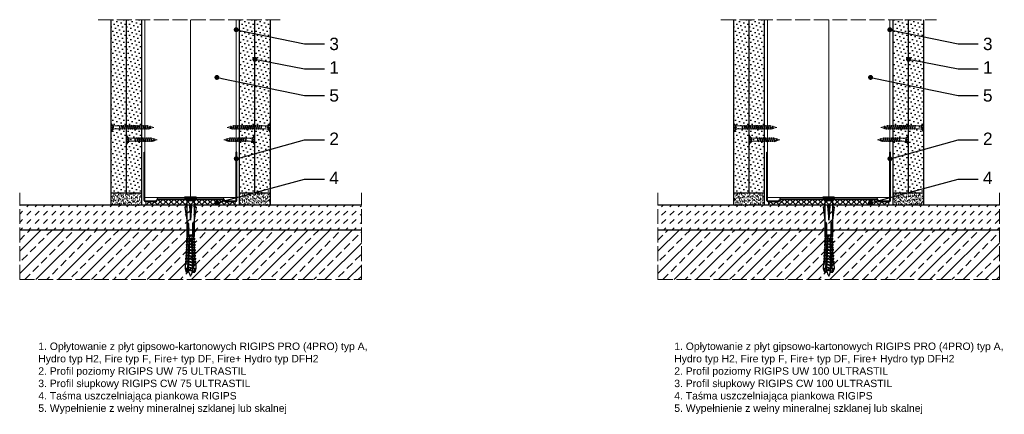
# Model space of a CAD drawing. Header units: millimetres. Extents: x 1104 to 2420, y 756 to 1584.
# Tile 2 of 3: x 1623 to 2419, y 756 to 1075. Entities that reach past the tile are written whole.
import ezdxf
from ezdxf import colors
from ezdxf.entities.mleader import LeaderData, LeaderLine
from ezdxf.math import Vec2, Vec3

# ---------------------------------------------------------------- set-up
doc = ezdxf.new("R2010")
doc.units = ezdxf.units.MM
doc.linetypes.add('ACAD_ISO02W100', pattern=[15, 12, -3])
for name, color, linetype, lineweight in [('_ISOVER WELNA', 7, 'BATTING', 9), ('_RIGIPS AKCESORIA', 7, 'Continuous', 18), ('_RIGIPS G-K', 7, 'Continuous', 25), ('_RIGIPS PROFIL', 7, 'Continuous', 18), ('KRESKOWANIE', 7, 'Continuous', 9), ('OPISY', 7, 'Continuous', 9), ('PRZERYWANA', 7, 'ACAD_ISO02W100', 9)]:
    doc.layers.add(name, color=color, linetype=linetype, lineweight=lineweight)
doc.styles.get("Standard").update_dxf_attribs({"font": 'arial.ttf'})
doc.linetypes.add('BATTING', pattern='A,0.00254,-2.54,[134,ltypeshp.shx,S=2.54,R=0,X=-2.54,Y=0],-5.08,[134,ltypeshp.shx,S=2.54,R=180,X=2.54,Y=0],-2.54', length=10.16254)

# ---------------------------------------------------------------- blocks, each defined once
blk = doc.blocks.new('UW 75 ULTRASTIL')
h = blk.add_hatch()
h.set_pattern_fill('ANSI31', color=256, scale=0.5, style=0)
h.paths.add_polyline_path([(-11.93, 0.56), (-11.6, 1.24, -0.286951), (-10.7, 1.8), (10.18, 1.8), (41.3, 1.8, -0.286951), (42.2, 1.24), (42.53, 0.56, 0.286951), (43.43, 0), (52, 0, 0.414214), (52.8, 0.8), (52.8, 40), (52.25, 40), (52.25, 0.8, -0.414214), (52, 0.55), (43.77, 0.55, -0.286951), (42.87, 1.11), (42.54, 1.79, 0.286951), (41.64, 2.35), (-11.04, 2.35, 0.286951), (-11.94, 1.79), (-12.27, 1.11, -0.286951), (-13.17, 0.55), (-21.4, 0.55, -0.414214), (-21.65, 0.8), (-21.65, 40), (-22.2, 40), (-22.2, 0.8, 0.414214), (-21.4, 0), (-12.83, 0, 0.286951)])
for p, q in [((-22.2, 0.8), (-22.2, 40)), ((-22.2, 40), (-21.65, 40)), ((-21.65, 0.8), (-21.65, 40)), ((52.25, 0.8), (52.25, 40)), ((52.8, 40), (52.25, 40)), ((52.8, 0.8), (52.8, 40)), ((-21.4, 0.55), (-13.17, 0.55)), ((-21.4, 0), (-12.83, 0)), ((-12.27, 1.11), (-11.94, 1.79)), ((-11.93, 0.56), (-11.6, 1.24)), ((-11.04, 2.35), (41.64, 2.35)), ((-10.7, 1.8), (41.3, 1.8)), ((42.53, 0.56), (42.2, 1.24)), ((42.87, 1.11), (42.54, 1.79)), ((43.43, 0), (52, 0)), ((43.77, 0.55), (52, 0.55))]:
    blk.add_line(p, q)
for centre, radius, start, end in [((-21.4, 0.8), 0.8, 180, 270), ((-21.4, 0.8), 0.25, 180, 270), ((-13.17, 1.55), 1, 270, 334.04349), ((-12.83, 1), 1, 270, 334.04349), ((-11.04, 1.35), 1, 90, 154.04349), ((-10.7, 0.8), 1, 90, 154.04349), ((41.3, 0.8), 1, 25.95651, 90), ((41.64, 1.35), 1, 25.95651, 90), ((43.43, 1), 1, 205.95651, 270), ((43.77, 1.55), 1, 205.95651, 270), ((52, 0.8), 0.8, 270, 0), ((52, 0.8), 0.25, 270, 0)]:
    blk.add_arc(centre, radius, start, end)
blk = doc.blocks.new('UW 100 ULTRASTIL')
h = blk.add_hatch()
h.set_pattern_fill('ANSI31', color=256, scale=0.5, style=0)
h.paths.add_polyline_path([(166.82, 2.35), (89.14, 2.35, 0.286951), (88.24, 1.79), (87.91, 1.11, -0.286951), (87.01, 0.55), (78.78, 0.55, -0.414214), (78.53, 0.8), (78.53, 40), (77.98, 40), (77.98, 0.8, 0.414214), (78.78, 0), (87.35, 0, 0.286951), (88.25, 0.56), (88.58, 1.24, -0.286951), (89.48, 1.8), (166.48, 1.8, -0.286951), (167.38, 1.24), (167.71, 0.56, 0.286951), (168.61, 0), (177.18, 0, 0.414214), (177.98, 0.8), (177.98, 40), (177.43, 40), (177.43, 0.8, -0.414214), (177.18, 0.55), (168.95, 0.55, -0.286951), (168.05, 1.11), (167.72, 1.79, 0.286951)])
for p, q in [((77.98, 0.8), (77.98, 40)), ((77.98, 40), (78.53, 40)), ((78.53, 0.8), (78.53, 40)), ((177.43, 0.8), (177.43, 40)), ((177.98, 40), (177.43, 40)), ((177.98, 0.8), (177.98, 40)), ((78.78, 0.55), (87.01, 0.55)), ((78.78, 0), (87.35, 0)), ((87.91, 1.11), (88.24, 1.79)), ((88.25, 0.56), (88.58, 1.24)), ((89.14, 2.35), (166.82, 2.35)), ((89.48, 1.8), (166.48, 1.8)), ((167.71, 0.56), (167.38, 1.24)), ((168.05, 1.11), (167.72, 1.79)), ((168.61, 0), (177.18, 0)), ((168.95, 0.55), (177.18, 0.55))]:
    blk.add_line(p, q)
for centre, radius, start, end in [((78.78, 0.8), 0.8, 180, 270), ((78.78, 0.8), 0.25, 180, 270), ((87.01, 1.55), 1, 270, 334.04349), ((87.35, 1), 1, 270, 334.04349), ((89.14, 1.35), 1, 90, 154.04349), ((89.48, 0.8), 1, 90, 154.04349), ((166.48, 0.8), 1, 25.95651, 90), ((166.82, 1.35), 1, 25.95651, 90), ((168.61, 1), 1, 205.95651, 270), ((168.95, 1.55), 1, 205.95651, 270), ((177.18, 0.8), 0.8, 270, 0), ((177.18, 0.8), 0.25, 270, 0)]:
    blk.add_arc(centre, radius, start, end)
blk = doc.blocks.new('TN 25')
at = {"layer": '_RIGIPS AKCESORIA'}
for p, q in [((0, -0.84), (0, 7.16)), ((0, 7.16), (0.46, 7.16)), ((0.46, 4.78), (0, 4.78)), ((0, 3.5), (1.77, 3.5)), ((0, 2.83), (1.77, 2.83)), ((0.46, 1.64), (0, 1.64)), ((0.46, 7.16), (0.46, 4.78)), ((0.46, -0.84), (0.46, 1.64)), ((1.77, 3.5), (1.77, 4.2)), ((1.77, 2.83), (1.77, 2.18)), ((3.02, 4.46), (8.47, 4.46)), ((7.49, 2.01), (3.55, 2.01)), ((7.12, 4.46), (7.12, 3.18)), ((8.03, 2.01), (7.12, 4.46)), ((7.12, 3.18), (7.65, 1.53)), ((7.65, 1.53), (8.03, 2.01)), ((9.41, 2.01), (8.03, 2.01)), ((8.47, 4.46), (8.79, 5)), ((9.61, 1.51), (8.47, 4.46)), ((8.79, 5), (9.93, 2.01)), ((9, 4.46), (10.1, 4.46)), ((9.93, 2.01), (9.61, 1.51)), ((11.04, 2.01), (9.93, 2.01)), ((10.1, 4.46), (10.41, 5)), ((11.23, 1.51), (10.1, 4.46)), ((10.41, 5), (11.56, 2.01)), ((10.62, 4.46), (11.67, 4.46)), ((11.56, 2.01), (11.23, 1.51)), ((12.61, 2.01), (11.56, 2.01)), ((11.67, 4.46), (11.99, 5)), ((12.81, 1.51), (11.67, 4.46)), ((11.99, 5), (13.14, 2.01)), ((12.2, 4.46), (13.21, 4.46)), ((13.14, 2.01), (12.81, 1.51)), ((14.15, 2.01), (13.14, 2.01)), ((13.21, 4.46), (13.52, 5)), ((14.34, 1.51), (13.21, 4.46)), ((13.52, 5), (14.67, 2.01)), ((13.73, 4.46), (14.8, 4.46)), ((14.67, 2.01), (14.34, 1.51)), ((15.74, 2.01), (14.67, 2.01)), ((14.8, 4.46), (15.12, 5)), ((15.94, 1.51), (14.8, 4.46)), ((15.12, 5), (16.26, 2.01)), ((15.33, 4.46), (16.42, 4.46)), ((16.26, 2.01), (15.94, 1.51)), ((17.36, 2.01), (16.26, 2.01)), ((16.42, 4.46), (16.73, 5)), ((17.55, 1.51), (16.42, 4.46)), ((16.73, 5), (17.88, 2.01)), ((16.94, 4.46), (17.99, 4.46)), ((17.88, 2.01), (17.55, 1.51)), ((18.93, 2.01), (17.88, 2.01)), ((17.99, 4.46), (18.31, 5)), ((19.13, 1.51), (17.99, 4.46)), ((18.31, 5), (19.45, 2.01)), ((18.52, 4.46), (19.68, 4.46)), ((19.45, 2.01), (19.13, 1.51)), ((19.45, 2.01), (20.62, 2.01)), ((19.68, 4.46), (20, 5)), ((20.82, 1.51), (19.68, 4.46)), ((20, 5), (21.14, 2.01)), ((20.21, 4.46), (20.7, 4.46)), ((20.7, 4.46), (22.28, 3.98)), ((21.14, 2.01), (20.82, 1.51)), ((21.14, 2.01), (21.81, 2.12)), ((21.85, 1.83), (21.67, 3.28)), ((21.67, 3.28), (22.14, 2.4)), ((22.14, 2.4), (21.85, 1.83)), ((22.7, 2.36), (22.14, 2.4)), ((22.28, 3.98), (22.56, 4.37)), ((22.7, 2.36), (22.28, 3.98)), ((22.56, 4.37), (23.03, 2.71)), ((23.03, 2.71), (22.7, 2.36)), ((22.71, 3.85), (25, 3.24)), ((25, 3.24), (23.03, 2.71)), ((0, -0.84), (0.46, -0.84))]:
    blk.add_line(p, q, dxfattribs=at)
for centre, major_axis, ratio, start_param, end_param in [((3.09, 7.67), (0.17, 3.2), 0.826134, 1.773653, 3.180586), ((-0.04, 0.9), (0, 3.93), 0.848176, -0.720942, -0.151112), ((3.37, -1.57), (0.28, 3.57), 0.832181, 0.035984, 1.430787), ((-2.73, 15.91), (0, 14.76), 0.848176, 3.399396, 3.475072), ((0.59, 4.62), (0, 2.81), 0.848176, 3.475072, 3.862535), ((1.66, 3.18), (0, 0.895), 0.848176, -1.552777, -0.720942), ((1.66, 3.18), (0, 0.895), 0.848176, 3.862535, 4.730408)]:
    blk.add_ellipse(centre, major_axis=major_axis, ratio=ratio, start_param=start_param, end_param=end_param, dxfattribs=at)
blk = doc.blocks.new('TN 35')
at = {"layer": '_RIGIPS AKCESORIA'}
for p, q in [((0, -0.84), (0, 7.16)), ((0, 7.16), (0.46, 7.16)), ((0.46, 4.78), (0, 4.78)), ((0, 3.5), (1.77, 3.5)), ((0, 2.83), (1.77, 2.83)), ((0.46, 1.64), (0, 1.64)), ((0.46, 7.16), (0.46, 4.78)), ((0.46, -0.84), (0.46, 1.64)), ((1.77, 3.5), (1.77, 4.2)), ((1.77, 2.83), (1.77, 2.18)), ((3.02, 4.46), (8.47, 4.46)), ((7.49, 2.01), (3.55, 2.01)), ((7.12, 4.46), (7.12, 3.18)), ((8.03, 2.01), (7.12, 4.46)), ((7.12, 3.18), (7.65, 1.53)), ((7.65, 1.53), (8.03, 2.01)), ((9.41, 2.01), (8.03, 2.01)), ((8.47, 4.46), (8.79, 5)), ((9.61, 1.51), (8.47, 4.46)), ((8.79, 5), (9.93, 2.01)), ((9, 4.46), (10.1, 4.46)), ((9.93, 2.01), (9.61, 1.51)), ((11.04, 2.01), (9.93, 2.01)), ((10.1, 4.46), (10.41, 5)), ((11.23, 1.51), (10.1, 4.46)), ((10.41, 5), (11.56, 2.01)), ((10.62, 4.46), (11.67, 4.46)), ((11.56, 2.01), (11.23, 1.51)), ((12.61, 2.01), (11.56, 2.01)), ((11.67, 4.46), (11.99, 5)), ((12.81, 1.51), (11.67, 4.46)), ((11.99, 5), (13.14, 2.01)), ((12.2, 4.46), (13.21, 4.46)), ((13.14, 2.01), (12.81, 1.51)), ((14.15, 2.01), (13.14, 2.01)), ((13.21, 4.46), (13.52, 5)), ((14.34, 1.51), (13.21, 4.46)), ((13.52, 5), (14.67, 2.01)), ((13.73, 4.46), (14.8, 4.46)), ((14.67, 2.01), (14.34, 1.51)), ((15.74, 2.01), (14.67, 2.01)), ((14.8, 4.46), (15.12, 5)), ((15.94, 1.51), (14.8, 4.46)), ((15.12, 5), (16.26, 2.01)), ((15.33, 4.46), (16.42, 4.46)), ((16.26, 2.01), (15.94, 1.51)), ((17.36, 2.01), (16.26, 2.01)), ((16.42, 4.46), (16.73, 5)), ((17.55, 1.51), (16.42, 4.46)), ((16.73, 5), (17.88, 2.01)), ((16.94, 4.46), (17.99, 4.46)), ((17.88, 2.01), (17.55, 1.51)), ((18.93, 2.01), (17.84, 2.01)), ((17.99, 4.46), (18.31, 5)), ((19.13, 1.51), (17.99, 4.46)), ((18.31, 5), (19.45, 2.01)), ((18.52, 4.46), (19.57, 4.46)), ((19.45, 2.01), (19.13, 1.51)), ((20.51, 2.01), (19.41, 2.01)), ((19.57, 4.46), (19.88, 5)), ((20.7, 1.51), (19.57, 4.46)), ((19.88, 5), (21.03, 2.01)), ((20.09, 4.46), (21.14, 4.46)), ((21.03, 2.01), (20.7, 1.51)), ((22.08, 2.01), (20.99, 2.01)), ((21.14, 4.46), (21.46, 5)), ((22.28, 1.51), (21.14, 4.46)), ((21.46, 5), (22.6, 2.01)), ((21.67, 4.46), (22.72, 4.46)), ((22.6, 2.01), (22.28, 1.51)), ((23.66, 2.01), (22.56, 2.01)), ((22.72, 4.46), (23.03, 5)), ((23.85, 1.51), (22.72, 4.46)), ((23.03, 5), (24.18, 2.01)), ((23.24, 4.46), (24.29, 4.46)), ((24.18, 2.01), (23.85, 1.51)), ((25.23, 2.01), (24.14, 2.01)), ((24.29, 4.46), (24.61, 5)), ((25.43, 1.51), (24.29, 4.46)), ((24.61, 5), (25.75, 2.01)), ((24.81, 4.46), (25.87, 4.46)), ((25.75, 2.01), (25.43, 1.51)), ((26.81, 2.01), (25.71, 2.01)), ((25.87, 4.46), (26.18, 5)), ((27, 1.51), (25.87, 4.46)), ((26.18, 5), (27.33, 2.01)), ((26.39, 4.46), (27.44, 4.46)), ((27.33, 2.01), (27, 1.51)), ((28.38, 2.01), (27.33, 2.01)), ((27.44, 4.46), (27.76, 5)), ((28.58, 1.51), (27.44, 4.46)), ((27.76, 5), (28.9, 2.01)), ((27.96, 4.46), (29.13, 4.46)), ((28.9, 2.01), (28.58, 1.51)), ((28.9, 2.01), (30.07, 2.01)), ((29.13, 4.46), (29.45, 5)), ((30.27, 1.51), (29.13, 4.46)), ((29.45, 5), (30.59, 2.01)), ((29.65, 4.46), (30.15, 4.46)), ((30.15, 4.46), (31.73, 3.98)), ((30.59, 2.01), (30.27, 1.51)), ((30.59, 2.01), (31.26, 2.12)), ((31.3, 1.83), (31.12, 3.28)), ((31.12, 3.28), (31.59, 2.4)), ((31.59, 2.4), (31.3, 1.83)), ((32.15, 2.36), (31.59, 2.4)), ((31.73, 3.98), (32.01, 4.37)), ((32.15, 2.36), (31.73, 3.98)), ((32.01, 4.37), (32.48, 2.71)), ((32.48, 2.71), (32.15, 2.36)), ((32.16, 3.85), (35, 3.24)), ((35, 3.24), (32.48, 2.71)), ((0, -0.84), (0.46, -0.84))]:
    blk.add_line(p, q, dxfattribs=at)
for centre, major_axis, ratio, start_param, end_param in [((3.09, 7.67), (0.17, 3.2), 0.826134, 1.773653, 3.180586), ((-0.04, 0.9), (0, 3.93), 0.848176, -0.720942, -0.151112), ((3.37, -1.57), (0.28, 3.57), 0.832181, 0.035984, 1.430787), ((-2.73, 15.91), (0, 14.76), 0.848176, 3.399396, 3.475072), ((0.59, 4.62), (0, 2.81), 0.848176, 3.475072, 3.862535), ((1.66, 3.18), (0, 0.895), 0.848176, -1.552777, -0.720942), ((1.66, 3.18), (0, 0.895), 0.848176, 3.862535, 4.730408)]:
    blk.add_ellipse(centre, major_axis=major_axis, ratio=ratio, start_param=start_param, end_param=end_param, dxfattribs=at)
blk = doc.blocks.new('kolek rozprezny komplet 60')
for p, q in [((390.66, 217.01), (390.76, 218.91)), ((393.15, 216.88), (390.66, 217.01)), ((393.75, 218.75), (390.71, 217.96)), ((393.81, 219.85), (390.76, 218.91)), ((391.67, 216.95), (392.67, 216.95)), ((392.67, 216.95), (391.67, 213.95)), ((392.67, 216.95), (392.07, 213.95)), ((393.07, 216.95), (392.07, 213.95)), ((392.67, 216.95), (393.04, 217.45)), ((393.07, 216.95), (393.04, 217.45)), ((393.07, 216.95), (394.67, 216.95)), ((394.67, 216.95), (393.67, 213.95)), ((393.68, 217.35), (393.81, 219.85)), ((417.38, 216.11), (393.68, 217.35)), ((417.38, 214.79), (393.68, 213.55)), ((420.47, 216.55), (393.71, 217.95)), ((397.41, 219.66), (393.81, 219.85)), ((394.67, 216.95), (394.07, 213.95)), ((395.07, 216.95), (394.07, 213.95)), ((394.67, 216.95), (394.92, 217.29)), ((395.07, 216.95), (395.05, 217.28)), ((395.07, 216.95), (397.07, 216.95)), ((397.07, 216.95), (396.07, 213.95)), ((397.07, 216.95), (396.47, 213.95)), ((397.47, 216.95), (396.47, 213.95)), ((397.07, 216.95), (397.23, 217.17)), ((397.31, 217.76), (397.41, 219.66)), ((397.47, 216.95), (397.46, 217.16)), ((397.47, 216.95), (399.47, 216.95)), ((397.67, 217.14), (397.71, 217.74)), ((399, 219.58), (397.82, 218.98)), ((398.47, 217.1), (398.5, 217.7)), ((399.47, 216.95), (398.47, 213.95)), ((399.47, 216.95), (398.87, 213.95)), ((399.87, 216.95), (398.87, 213.95)), ((398.9, 217.68), (399, 219.58)), ((399.8, 219.54), (399, 219.58)), ((399.47, 216.95), (399.55, 217.05)), ((399.7, 217.64), (399.8, 219.54)), ((399.87, 216.95), (399.87, 217.03)), ((399.87, 216.95), (401.38, 216.95)), ((400.07, 217.02), (400.1, 217.62)), ((401.4, 219.45), (400.22, 218.85)), ((400.87, 216.98), (400.9, 217.58)), ((401.87, 216.92), (400.87, 213.95)), ((401.87, 216.92), (401.27, 213.95)), ((402.26, 216.9), (401.27, 213.95)), ((401.3, 217.56), (401.4, 219.45)), ((402.2, 219.41), (401.4, 219.45)), ((402.1, 217.51), (402.2, 219.41)), ((402.47, 216.89), (402.5, 217.49)), ((403.8, 219.33), (402.61, 218.72)), ((403.27, 216.85), (403.3, 217.45)), ((404.22, 216.8), (403.31, 214.05)), ((403.7, 217.43), (403.8, 219.33)), ((404.24, 216.8), (403.7, 214.07)), ((404.62, 216.78), (403.72, 214.07)), ((404.6, 219.29), (403.8, 219.33)), ((404.5, 217.39), (404.6, 219.29)), ((404.86, 216.77), (404.9, 217.37)), ((406.19, 219.2), (405.01, 218.6)), ((405.66, 216.73), (405.69, 217.32)), ((406.58, 216.68), (405.75, 214.18)), ((406.09, 217.3), (406.19, 219.2)), ((406.62, 216.68), (406.12, 214.2)), ((406.98, 216.66), (406.16, 214.2)), ((406.99, 219.16), (406.19, 219.2)), ((406.89, 217.26), (406.99, 219.16)), ((407.26, 216.64), (407.29, 217.24)), ((408.59, 219.08), (407.41, 218.47)), ((408.06, 216.6), (408.09, 217.2)), ((408.94, 216.55), (408.19, 214.31)), ((408.49, 217.18), (408.59, 219.08)), ((408.99, 216.55), (408.55, 214.33)), ((409.39, 219.03), (408.59, 219.08)), ((409.34, 216.53), (408.6, 214.33)), ((409.29, 217.14), (409.39, 219.03)), ((409.66, 216.52), (409.69, 217.12)), ((410.99, 218.95), (409.8, 218.35)), ((410.46, 216.47), (410.49, 217.07)), ((411.3, 216.43), (410.64, 214.44)), ((410.89, 217.05), (410.99, 218.95)), ((411.37, 216.43), (410.98, 214.45)), ((411.69, 216.41), (411.04, 214.46)), ((412.59, 218.87), (411.4, 218.26)), ((412.05, 216.39), (412.09, 216.99)), ((412.49, 216.97), (412.59, 218.87)), ((413.38, 218.82), (412.59, 218.87)), ((412.85, 216.35), (412.89, 216.95)), ((413.66, 216.31), (413.08, 214.56)), ((413.28, 216.93), (413.38, 218.82)), ((413.75, 216.3), (413.4, 214.58)), ((414.05, 216.29), (413.49, 214.58)), ((414.98, 218.74), (413.8, 218.14)), ((414.45, 216.27), (414.48, 216.86)), ((414.88, 216.84), (414.98, 218.74)), ((415.78, 218.7), (414.98, 218.74)), ((415.25, 216.22), (415.28, 216.82)), ((416.02, 216.18), (415.52, 214.69)), ((415.68, 216.8), (415.78, 218.7)), ((416.12, 216.18), (415.83, 214.71)), ((416.41, 216.16), (415.93, 214.71)), ((417.38, 218.62), (416.2, 218.01)), ((417.28, 216.72), (417.38, 218.62)), ((418.18, 218.57), (417.38, 218.62)), ((418.22, 215.58), (418.01, 214.95)), ((418.08, 216.68), (418.18, 218.57)), ((419.78, 218.49), (418.59, 217.89)), ((419.68, 216.59), (419.78, 218.49)), ((430.17, 217.15), (419.71, 217.15)), ((431.37, 217.95), (419.75, 217.95)), ((448.67, 218.45), (419.77, 218.45)), ((420.47, 217.15), (420.47, 213.75)), ((420.67, 217.15), (420.67, 213.75)), ((420.87, 217.15), (420.87, 213.75)), ((443.47, 219.95), (432.8, 218.45)), ((444.34, 216.37), (432.8, 215.45)), ((432.8, 215.45), (443.47, 215.45)), ((444.34, 214.53), (432.8, 215.45)), ((443.47, 218.45), (443.47, 219.95)), ((443.47, 219.95), (444.34, 218.45)), ((444.34, 216.37), (443.47, 215.45)), ((444.34, 214.53), (443.47, 215.45)), ((444.34, 214.53), (444.34, 216.37)), ((450.17, 219.95), (448.67, 218.45)), ((448.67, 218.45), (448.67, 212.45)), ((448.67, 216.95), (448.67, 213.95)), ((450.17, 219.95), (450.17, 210.95)), ((450.67, 219.95), (450.17, 219.95)), ((450.67, 219.95), (450.67, 210.95)), ((450.67, 219.35), (451.17, 219.95)), ((451.17, 219.95), (451.67, 219.95)), ((451.17, 219.95), (451.17, 210.95)), ((451.67, 219.95), (451.67, 210.95)), ((393.15, 214.02), (390.66, 213.89)), ((390.66, 213.89), (390.76, 211.99)), ((393.75, 212.15), (390.71, 212.94)), ((393.81, 211.05), (390.76, 211.99)), ((391.67, 213.95), (391.71, 213.45)), ((391.71, 213.45), (392.07, 213.95)), ((392.07, 213.95), (393.67, 213.95)), ((393.67, 213.95), (393.7, 213.55)), ((393.68, 213.55), (393.81, 211.05)), ((420.47, 214.35), (393.71, 212.95)), ((393.78, 213.55), (394.07, 213.95)), ((397.41, 211.24), (393.81, 211.05)), ((394.07, 213.95), (396.07, 213.95)), ((396.07, 213.95), (396.09, 213.67)), ((396.28, 213.68), (396.47, 213.95)), ((396.47, 213.95), (398.47, 213.95)), ((397.31, 213.14), (397.41, 211.24)), ((397.67, 213.76), (397.71, 213.16)), ((399, 211.32), (397.82, 211.93)), ((398.47, 213.95), (398.48, 213.8)), ((398.47, 213.8), (398.5, 213.2)), ((398.77, 213.81), (398.87, 213.95)), ((398.87, 213.95), (400.87, 213.95)), ((398.9, 213.22), (399, 211.32)), ((399.8, 211.36), (399, 211.32)), ((399.7, 213.26), (399.8, 211.36)), ((400.07, 213.88), (400.1, 213.28)), ((401.4, 211.45), (400.22, 212.05)), ((400.87, 213.95), (400.88, 213.92)), ((400.87, 213.92), (400.9, 213.32)), ((401.27, 213.95), (401.38, 213.95)), ((401.27, 213.94), (401.27, 213.95)), ((401.3, 213.35), (401.4, 211.45)), ((402.2, 211.49), (401.4, 211.45)), ((402.1, 213.39), (402.2, 211.49)), ((402.47, 214.01), (402.5, 213.41)), ((403.8, 211.57), (402.61, 212.18)), ((403.27, 214.05), (403.3, 213.45)), ((403.7, 213.47), (403.8, 211.57)), ((404.6, 211.62), (403.8, 211.57)), ((404.5, 213.51), (404.6, 211.62)), ((404.86, 214.13), (404.9, 213.53)), ((406.19, 211.7), (405.01, 212.3)), ((405.66, 214.17), (405.69, 213.58)), ((406.09, 213.6), (406.19, 211.7)), ((406.99, 211.74), (406.19, 211.7)), ((406.89, 213.64), (406.99, 211.74)), ((407.26, 214.26), (407.29, 213.66)), ((408.59, 211.82), (407.41, 212.43)), ((408.06, 214.3), (408.09, 213.7)), ((408.49, 213.72), (408.59, 211.82)), ((409.39, 211.87), (408.59, 211.82)), ((409.29, 213.76), (409.39, 211.87)), ((409.66, 214.38), (409.69, 213.79)), ((410.99, 211.95), (409.8, 212.55)), ((410.46, 214.43), (410.49, 213.83)), ((410.89, 213.85), (410.99, 211.95)), ((412.59, 212.03), (411.4, 212.64)), ((412.05, 214.51), (412.09, 213.91)), ((412.49, 213.93), (412.59, 212.03)), ((413.38, 212.08), (412.59, 212.03)), ((412.85, 214.55), (412.89, 213.95)), ((413.28, 213.97), (413.38, 212.08)), ((414.98, 212.16), (413.8, 212.76)), ((414.45, 214.64), (414.48, 214.04)), ((414.88, 214.06), (414.98, 212.16)), ((415.78, 212.2), (414.98, 212.16)), ((415.25, 214.68), (415.28, 214.08)), ((415.68, 214.1), (415.78, 212.2)), ((417.38, 212.29), (416.2, 212.89)), ((417.28, 214.18), (417.38, 212.29)), ((418.18, 212.33), (417.38, 212.29)), ((418.08, 214.22), (418.18, 212.33)), ((419.78, 212.41), (418.59, 213.01)), ((419.68, 214.31), (419.78, 212.41)), ((430.17, 213.75), (419.71, 213.75)), ((431.37, 212.95), (419.75, 212.95)), ((448.67, 212.45), (419.77, 212.45)), ((443.47, 210.95), (432.8, 212.45)), ((443.47, 212.45), (443.47, 210.95)), ((443.47, 210.95), (444.34, 212.45)), ((450.17, 210.95), (448.67, 212.45)), ((450.67, 210.95), (450.17, 210.95)), ((450.67, 211.55), (451.17, 210.95)), ((451.17, 210.95), (451.67, 210.95))]:
    blk.add_line(p, q)
for centre, radius, start, end in [((393.41, 206.24), 10.85, 99.20383, 121.90826), ((393.41, 224.66), 10.85, 238.09174, 260.79617), ((393.65, 216.85), 0.5, 87, 177), ((397.68, 219.24), 0.3, 177, 297), ((400.08, 219.12), 0.3, 177, 297), ((402.48, 218.99), 0.3, 177, 297), ((404.87, 218.87), 0.3, 177, 297), ((407.27, 218.74), 0.3, 177, 297), ((409.67, 218.61), 0.3, 177, 297), ((411.27, 218.53), 0.3, 177, 297), ((413.66, 218.41), 0.3, 177, 297), ((416.06, 218.28), 0.3, 177, 297), ((417.55, 215.45), 0.682, 255.86037, 104.13858), ((418.46, 218.15), 0.3, 177, 297), ((422.67, 216.95), 1, 90, 168.46304), ((430.17, 218.45), 1.3, 270, 0), ((393.65, 214.05), 0.5, 183, 273), ((397.68, 211.66), 0.3, 63, 183), ((400.08, 211.78), 0.3, 63, 183), ((402.48, 211.91), 0.3, 63, 183), ((404.87, 212.03), 0.3, 63, 183), ((407.27, 212.16), 0.3, 63, 183), ((409.67, 212.29), 0.3, 63, 183), ((411.27, 212.37), 0.3, 63, 183), ((413.66, 212.5), 0.3, 63, 183), ((416.06, 212.62), 0.3, 63, 183), ((418.46, 212.75), 0.3, 63, 183), ((422.67, 213.95), 1, 191.53696, 270), ((430.17, 212.45), 1.3, 0, 90)]:
    blk.add_arc(centre, radius, start, end)
blk = doc.blocks.new('_Dot')
at = {"color": 0, "linetype": 'ByBlock', "lineweight": -2}
blk.add_line((-0.5, 0), (-1, 0), dxfattribs=at)
at = {"color": 0, "linetype": 'ByBlock', "const_width": 0.5}
blk.add_lwpolyline([(-0.25, 0, 1), (0.25, 0, 1)], format="xyb", close=True, dxfattribs=at)

msp = doc.modelspace()

# ---------------------------------------------------------------- hatches: boundary and pattern name
at = {"layer": '_RIGIPS G-K'}
h = msp.add_hatch(dxfattribs=at)
h.set_pattern_fill('DOTS', color=256, scale=2, angle=45, style=0)
h.set_pattern_definition([(45, (109.9474, -509.4193), (-1.122532, 3.367596), [0, -3.175])])
h.paths.add_polyline_path([(1709.22, 1074.71), (1696.72, 1074.71), (1696.72, 934.71), (1709.22, 934.71)])
h = msp.add_hatch(dxfattribs=at)
h.set_pattern_fill('DOTS', color=256, scale=2, angle=45, style=0)
h.set_pattern_definition([(45, (122.4474, -509.4193), (-1.122532, 3.367596), [0, -3.175])])
h.paths.add_polyline_path([(1721.72, 1074.71), (1709.22, 1074.71), (1709.22, 934.71), (1721.72, 934.71)])
h = msp.add_hatch(dxfattribs=at)
h.set_pattern_fill('DOTS', color=256, scale=2, angle=45, style=0)
h.set_pattern_definition([(45, (150.4474, -509.4193), (-1.122532, 3.367596), [0, -3.175])])
h.paths.add_polyline_path([(1813.22, 1074.71), (1800.72, 1074.71), (1800.72, 934.71), (1813.22, 934.71)])
h = msp.add_hatch(dxfattribs=at)
h.set_pattern_fill('DOTS', color=256, scale=2, angle=45, style=0)
h.set_pattern_definition([(45, (162.9474, -509.4193), (-1.122532, 3.367596), [0, -3.175])])
h.paths.add_polyline_path([(1825.72, 1074.71), (1813.22, 1074.71), (1813.22, 934.71), (1825.72, 934.71)])
h = msp.add_hatch(dxfattribs=at)
h.set_pattern_fill('DOTS', color=256, scale=2, angle=45, style=0)
h.set_pattern_definition([(45, (613, -509.4193), (-1.122532, 3.367596), [0, -3.175])])
h.paths.add_polyline_path([(2212.27, 1074.71), (2199.77, 1074.71), (2199.77, 934.71), (2212.27, 934.71)])
h = msp.add_hatch(dxfattribs=at)
h.set_pattern_fill('DOTS', color=256, scale=2, angle=45, style=0)
h.set_pattern_definition([(45, (625.5, -509.4193), (-1.122532, 3.367596), [0, -3.175])])
h.paths.add_polyline_path([(2224.77, 1074.71), (2212.27, 1074.71), (2212.27, 934.71), (2224.77, 934.71)])
h = msp.add_hatch(dxfattribs=at)
h.set_pattern_fill('DOTS', color=256, scale=2, angle=45, style=0)
h.set_pattern_definition([(45, (678.5, -509.4193), (-1.122532, 3.367596), [0, -3.175])])
h.paths.add_polyline_path([(2341.27, 1074.71), (2328.77, 1074.71), (2328.77, 934.71), (2341.27, 934.71)])
h = msp.add_hatch(dxfattribs=at)
h.set_pattern_fill('DOTS', color=256, scale=2, angle=45, style=0)
h.set_pattern_definition([(45, (691, -509.4193), (-1.122532, 3.367596), [0, -3.175])])
h.paths.add_polyline_path([(2353.77, 1074.71), (2341.27, 1074.71), (2341.27, 934.71), (2353.77, 934.71)])
h = msp.add_hatch(dxfattribs=at)
h.set_pattern_fill('AR-SAND', color=256, scale=0.05, style=0)
h.set_pattern_definition([(37.5, (-191.0526, -201.3584), (-0.0800016, 2.4470662), [0, -1.9304, 0, -2.159, 0, -2.06375]), (7.5, (-191.0526, -201.3584), (2.2476164, 3.5841255), [0, -1.0414, 0, -1.7399, 0, -0.66675]), (327.5, (-192.6147, -201.3584), (3.9549619, 0.007186), [0, -0.635, 0, -2.286, 0, -2.9845]), (317.5, (-192.6147, -201.3584), (3.8177823, 1.1146466), [0, -0.3175, 0, -1.4986, 0, -1.7145])])
h.paths.add_polyline_path([(1721.72, 934.71), (1696.72, 934.71), (1696.72, 924.71), (1721.72, 924.71)])
h = msp.add_hatch(dxfattribs=at)
h.set_pattern_fill('AR-SAND', color=256, scale=0.05, style=0)
h.set_pattern_definition([(37.5, (-188.0526, -201.3584), (-0.0800016, 2.4470662), [0, -1.9304, 0, -2.159, 0, -2.06375]), (7.5, (-188.0526, -201.3584), (2.2476164, 3.5841255), [0, -1.0414, 0, -1.7399, 0, -0.66675]), (327.5, (-189.6147, -201.3584), (3.9549619, 0.007186), [0, -0.635, 0, -2.286, 0, -2.9845]), (317.5, (-189.6147, -201.3584), (3.8177823, 1.1146466), [0, -0.3175, 0, -1.4986, 0, -1.7145])])
h.paths.add_polyline_path([(1825.72, 934.71), (1800.72, 934.71), (1800.72, 924.71), (1825.72, 924.71)])
h = msp.add_hatch(dxfattribs=at)
h.set_pattern_fill('AR-SAND', color=256, scale=0.05, style=0)
h.set_pattern_definition([(37.5, (-1.5, -201.3584), (-0.0800016, 2.4470662), [0, -1.9304, 0, -2.159, 0, -2.06375]), (7.5, (-1.5, -201.3584), (2.2476164, 3.5841255), [0, -1.0414, 0, -1.7399, 0, -0.66675]), (327.5, (-3.062, -201.3584), (3.9549619, 0.007186), [0, -0.635, 0, -2.286, 0, -2.9845]), (317.5, (-3.062, -201.3584), (3.8177823, 1.1146466), [0, -0.3175, 0, -1.4986, 0, -1.7145])])
h.paths.add_polyline_path([(2224.77, 934.71), (2199.77, 934.71), (2199.77, 924.71), (2224.77, 924.71)])
h = msp.add_hatch(dxfattribs=at)
h.set_pattern_fill('AR-SAND', color=256, scale=0.05, style=0)
h.set_pattern_definition([(37.5, (1.5, -201.3584), (-0.0800016, 2.4470662), [0, -1.9304, 0, -2.159, 0, -2.06375]), (7.5, (1.5, -201.3584), (2.2476164, 3.5841255), [0, -1.0414, 0, -1.7399, 0, -0.66675]), (327.5, (-0.062, -201.3584), (3.9549619, 0.007186), [0, -0.635, 0, -2.286, 0, -2.9845]), (317.5, (-0.062, -201.3584), (3.8177823, 1.1146466), [0, -0.3175, 0, -1.4986, 0, -1.7145])])
h.paths.add_polyline_path([(2353.77, 934.71), (2328.77, 934.71), (2328.77, 924.71), (2353.77, 924.71)])
at = {"layer": 'KRESKOWANIE'}
h = msp.add_hatch(dxfattribs=at)
h.set_pattern_fill('DASH', color=256, scale=1.5, angle=45, style=0)
h.set_pattern_definition([(45, (-189.5526, -201.3584), (4e-16, 6.735192), [4.7625, -4.7625])])
h.paths.add_polyline_path([(1899.22, 924.71), (1623.22, 924.71), (1623.22, 904.71), (1899.22, 904.71)])
h = msp.add_hatch(dxfattribs=at)
h.set_pattern_fill('ANSI37', color=256, angle=90, style=0)
h.set_pattern_definition([(135, (-189.5526, -509.4193), (-2.245064, -2.245064), []), (225, (-189.5526, -509.4193), (2.245064, -2.245064), [])])
h.paths.add_polyline_path([(1797.32, 927.71), (1789.35, 927.71, -0.286951), (1788.45, 928.27), (1788.12, 928.95, 0.286951), (1787.22, 929.51), (1735.22, 929.51, 0.286951), (1734.32, 928.95), (1734, 928.27, -0.286951), (1733.1, 927.71), (1725.12, 927.71), (1725.12, 924.71), (1797.32, 924.71)])
h = msp.add_hatch(dxfattribs=at)
h.set_pattern_fill('DASH', color=256, scale=1.5, angle=45, style=0)
h.set_pattern_definition([(45, (0, -201.3584), (4e-16, 6.735192), [4.7625, -4.7625])])
h.paths.add_polyline_path([(2414.77, 924.71), (2138.77, 924.71), (2138.77, 904.71), (2414.77, 904.71)])
h = msp.add_hatch(dxfattribs=at)
h.set_pattern_fill('ANSI37', color=256, angle=90, style=0)
h.set_pattern_definition([(135, (326, -509.4193), (-2.245064, -2.245064), []), (225, (326, -509.4193), (2.245064, -2.245064), [])])
h.paths.add_polyline_path([(2316.5, 928.27), (2316.17, 928.95, 0.286951), (2315.27, 929.51), (2238.28, 929.51, 0.286951), (2237.38, 928.95), (2237.05, 928.27, -0.286951), (2236.15, 927.71), (2228.17, 927.71), (2228.17, 924.71), (2325.37, 924.71), (2325.37, 927.71), (2317.4, 927.71, -0.286951)])
h = msp.add_hatch(dxfattribs=at)
h.set_pattern_fill('ANSI33', color=256, scale=2, style=0)
h.set_pattern_definition([(45, (136.447, -509.419), (-8.980256, 8.980256), []), (45, (145.428, -509.419), (-8.980256, 8.980256), [6.35, -3.175])])
h.paths.add_polyline_path([(1899.22, 904.71), (1623.22, 904.71), (1623.22, 864.71), (1899.22, 864.71)])
h = msp.add_hatch(dxfattribs=at)
h.set_pattern_fill('ANSI33', color=256, scale=2, style=0)
h.set_pattern_definition([(45, (652, -509.419), (-8.980256, 8.980256), []), (45, (660.98, -509.419), (-8.980256, 8.980256), [6.35, -3.175])])
h.paths.add_polyline_path([(2414.77, 904.71), (2138.77, 904.71), (2138.77, 864.71), (2414.77, 864.71)])

# ---------------------------------------------------------------- linework, layer by layer
for p, q in [((1899.22, 924.71), (1623.22, 924.71)), ((2414.77, 924.71), (2138.77, 924.71)), ((1899.22, 904.71), (1623.22, 904.71)), ((2414.77, 904.71), (2138.77, 904.71))]:
    msp.add_line(p, q)
at = {"layer": '_ISOVER WELNA', "ltscale": 3.6}
msp.add_line((1761.22, 1074.71), (1761.22, 930.06), dxfattribs=at)
at = {"layer": '_ISOVER WELNA', "ltscale": 4.8}
msp.add_line((2276.77, 1074.71), (2276.77, 930.06), dxfattribs=at)
at = {"layer": '_RIGIPS G-K'}
for p, q in [((1696.72, 1074.71), (1696.72, 924.71)), ((1709.22, 1074.71), (1709.22, 934.71)), ((1721.72, 1074.71), (1721.72, 924.71)), ((1800.72, 924.71), (1800.72, 1074.71)), ((1813.22, 934.71), (1813.22, 1074.71)), ((1825.72, 924.71), (1825.72, 1074.71)), ((2199.77, 1074.71), (2199.77, 924.71)), ((2212.27, 1074.71), (2212.27, 934.71)), ((2224.77, 1074.71), (2224.77, 924.71)), ((2328.77, 924.71), (2328.77, 1074.71)), ((2341.27, 934.71), (2341.27, 1074.71)), ((2353.77, 924.71), (2353.77, 1074.71)), ((1696.72, 934.71), (1721.72, 934.71)), ((1800.72, 934.71), (1825.72, 934.71)), ((2199.77, 934.71), (2224.77, 934.71)), ((2328.77, 934.71), (2353.77, 934.71)), ((1799.22, 924.71), (1786.72, 924.71))]:
    msp.add_line(p, q, dxfattribs=at)
at = {"layer": '_RIGIPS PROFIL', "lineweight": 9}
for p, q in [((1724.32, 1074.71), (1724.32, 931.06)), ((1798.12, 1074.71), (1798.12, 931.06)), ((2227.37, 1074.71), (2227.37, 931.06)), ((2326.17, 1074.71), (2326.17, 931.06)), ((1798.12, 931.06), (1724.32, 931.06)), ((2326.17, 931.06), (2227.37, 931.06))]:
    msp.add_line(p, q, dxfattribs=at)
at = {"layer": 'KRESKOWANIE'}
for p, q in [((1725.12, 927.71), (1725.12, 924.71)), ((1797.32, 927.71), (1797.32, 924.71)), ((2228.17, 927.71), (2228.17, 924.71)), ((2325.37, 927.71), (2325.37, 924.71))]:
    msp.add_line(p, q, dxfattribs=at)
at = {"layer": 'PRZERYWANA'}
for p, q in [((1686.72, 1074.71), (1835.72, 1074.71)), ((2189.77, 1074.71), (2363.77, 1074.71)), ((1623.22, 864.71), (1623.22, 934.71)), ((1899.22, 864.71), (1899.22, 934.71)), ((2138.77, 864.71), (2138.77, 934.71)), ((2414.77, 864.71), (2414.77, 934.71)), ((1623.22, 864.71), (1899.22, 864.71)), ((2138.77, 864.71), (2414.77, 864.71))]:
    msp.add_line(p, q, dxfattribs=at)

# ---------------------------------------------------------------- block references
for name, p in [('UW 75 ULTRASTIL', (1745.92, 927.71)), ('UW 100 ULTRASTIL', (2148.8, 927.71))]:
    msp.add_blockref(name, p)
at = {"rotation": 90}
for p in [(1976.67, 479.88), (2492.23, 479.88)]:
    msp.add_blockref('kolek rozprezny komplet 60', p, dxfattribs=at)
at = {"layer": '_RIGIPS AKCESORIA'}
for name, p in [('TN 35', (1696.72, 984.47)), ('TN 35', (2199.77, 984.47)), ('TN 25', (1709.22, 974.47)), ('TN 25', (2212.27, 974.47))]:
    msp.add_blockref(name, p, dxfattribs=at)
at = {"layer": '_RIGIPS AKCESORIA', "xscale": -1}
for name, p in [('TN 35', (1825.72, 984.47)), ('TN 35', (2353.77, 984.47)), ('TN 25', (1813.22, 974.47)), ('TN 25', (2341.27, 974.47))]:
    msp.add_blockref(name, p, dxfattribs=at)

# ---------------------------------------------------------------- texts
at = {"char_height": 6, "attachment_point": 1}
for s, insert, width in [('1. Opłytowanie z płyt gipsowo-kartonowych RIGIPS PRO (4PRO) typ A, Hydro typ H2, Fire typ F, Fire+ typ DF, Fire+ Hydro typ DFH2\\P2. Profil poziomy RIGIPS UW 75 ULTRASTIL\\P3. Profil słupkowy RIGIPS CW 75 ULTRASTIL\\P4. Taśma uszczelniająca piankowa RIGIPS\\P5. Wypełnienie z wełny mineralnej szklanej lub skalnej', (1638.25, 813.84), 270.2537), ('1. Opłytowanie z płyt gipsowo-kartonowych RIGIPS PRO (4PRO) typ A, Hydro typ H2, Fire typ F, Fire+ typ DF, Fire+ Hydro typ DFH2\\P2. Profil poziomy RIGIPS UW 100 ULTRASTIL\\P3. Profil słupkowy RIGIPS CW 100 ULTRASTIL\\P4. Taśma uszczelniająca piankowa RIGIPS\\P5. Wypełnienie z wełny mineralnej szklanej lub skalnej', (2152.02, 813.84), 267.8224)]:
    msp.add_mtext(s, dxfattribs=dict(at, insert=insert, width=width))

# ---------------------------------------------------------------- leaders
at = {"layer": 'OPISY'}
ml = msp.add_multileader_mtext('Standard', dxfattribs=at)
ml.set_content('3', color=256)
ml.set_leader_properties()
ml.set_arrow_properties(name='DOT')
ml.build(insert=Vec2(0, 0))
ctx = ml.context
ctx.base_point, ctx.char_height, ctx.landing_gap_size, ctx.plane_origin = Vec3(1869.36, 1055.07), 10, 4, Vec3(1676.77, 1198.73)
notes = []
notes.append((ctx, [(0, (1, 1, 0), (1853.36, 1055.07), (1, 0), 16, [(0, [(1798.12, 1066.6)], 0, [])])]))
ctx.mtext.insert, ctx.mtext.flow_direction = Vec3(1873.36, 1060.16), 5
ml = msp.add_multileader_mtext('Standard', dxfattribs=at)
ml.set_content('3', color=256)
ml.set_leader_properties()
ml.set_arrow_properties(name='DOT')
ml.build(insert=Vec2(0, 0))
ctx = ml.context
ctx.base_point, ctx.char_height, ctx.landing_gap_size, ctx.plane_origin = Vec3(2397.41, 1055.07), 10, 4, Vec3(2204.83, 1198.73)
notes.append((ctx, [(0, (1, 1, 0), (2381.41, 1055.07), (1, 0), 16, [(0, [(2326.17, 1066.6)], 0, [])])]))
ctx.mtext.insert, ctx.mtext.flow_direction = Vec3(2401.41, 1060.16), 5
ml = msp.add_multileader_mtext('Standard', dxfattribs=at)
ml.set_content('1', color=256)
ml.set_leader_properties()
ml.set_arrow_properties(name='DOT')
ml.build(insert=Vec2(0, 0))
ctx = ml.context
ctx.base_point, ctx.char_height, ctx.landing_gap_size, ctx.plane_origin = Vec3(1869.36, 1035.13), 10, 4, Vec3(1676.77, 1178.79)
notes.append((ctx, [(0, (1, 1, 0), (1853.36, 1035.13), (1, 0), 16, [(0, [(1813.24, 1042.69)], 0, [])])]))
ctx.mtext.insert, ctx.mtext.flow_direction = Vec3(1873.36, 1041.13), 5
ml = msp.add_multileader_mtext('Standard', dxfattribs=at)
ml.set_content('1', color=256)
ml.set_leader_properties()
ml.set_arrow_properties(name='DOT')
ml.build(insert=Vec2(0, 0))
ctx = ml.context
ctx.base_point, ctx.char_height, ctx.landing_gap_size, ctx.plane_origin = Vec3(2397.41, 1035.13), 10, 4, Vec3(2204.83, 1178.79)
notes.append((ctx, [(0, (1, 1, 0), (2381.41, 1035.13), (1, 0), 16, [(0, [(2341.29, 1042.69)], 0, [])])]))
ctx.mtext.insert, ctx.mtext.flow_direction = Vec3(2401.41, 1041.13), 5
ml = msp.add_multileader_mtext('Standard', dxfattribs=at)
ml.set_content('5', color=256)
ml.set_leader_properties()
ml.set_arrow_properties(name='DOT')
ml.build(insert=Vec2(0, 0))
ctx = ml.context
ctx.base_point, ctx.char_height, ctx.landing_gap_size, ctx.plane_origin = Vec3(1869.36, 1013.43), 10, 4, Vec3(1676.77, 1157.09)
notes.append((ctx, [(0, (1, 1, 0), (1853.36, 1013.43), (1, 0), 16, [(0, [(1782.55, 1028.06)], 0, [])])]))
ctx.mtext.insert, ctx.mtext.flow_direction = Vec3(1873.36, 1018.51), 5
ml = msp.add_multileader_mtext('Standard', dxfattribs=at)
ml.set_content('5', color=256)
ml.set_leader_properties()
ml.set_arrow_properties(name='DOT')
ml.build(insert=Vec2(0, 0))
ctx = ml.context
ctx.base_point, ctx.char_height, ctx.landing_gap_size, ctx.plane_origin = Vec3(2397.41, 1013.43), 10, 4, Vec3(2204.83, 1157.09)
notes.append((ctx, [(0, (1, 1, 0), (2381.41, 1013.43), (1, 0), 16, [(0, [(2310.6, 1028.06)], 0, [])])]))
ctx.mtext.insert, ctx.mtext.flow_direction = Vec3(2401.41, 1018.51), 5
ml = msp.add_multileader_mtext('Standard', dxfattribs=at)
ml.set_content('2', color=256)
ml.set_leader_properties()
ml.set_arrow_properties(name='DOT')
ml.build(insert=Vec2(0, 0))
ctx = ml.context
ctx.base_point, ctx.char_height, ctx.landing_gap_size, ctx.plane_origin = Vec3(1869.36, 977.52), 10, 4, Vec3(1676.77, 1121.18)
notes.append((ctx, [(0, (1, 1, 0), (1853.36, 977.52), (1, 0), 16, [(0, [(1798.2, 962.34)], 0, [])])]))
ctx.mtext.insert, ctx.mtext.flow_direction = Vec3(1873.36, 983.52), 5
ml = msp.add_multileader_mtext('Standard', dxfattribs=at)
ml.set_content('2', color=256)
ml.set_leader_properties()
ml.set_arrow_properties(name='DOT')
ml.build(insert=Vec2(0, 0))
ctx = ml.context
ctx.base_point, ctx.char_height, ctx.landing_gap_size, ctx.plane_origin = Vec3(2397.41, 977.52), 10, 4, Vec3(2204.83, 1121.18)
notes.append((ctx, [(0, (1, 1, 0), (2381.41, 977.52), (1, 0), 16, [(0, [(2326.25, 962.34)], 0, [])])]))
ctx.mtext.insert, ctx.mtext.flow_direction = Vec3(2401.41, 983.52), 5
ml = msp.add_multileader_mtext('Standard', dxfattribs=at)
ml.set_content('4', color=256)
ml.set_leader_properties()
ml.set_arrow_properties(name='DOT')
ml.build(insert=Vec2(0, 0))
ctx = ml.context
ctx.base_point, ctx.char_height, ctx.landing_gap_size, ctx.plane_origin = Vec3(1869.36, 945.96), 10, 4, Vec3(1676.77, 1089.62)
notes.append((ctx, [(0, (1, 1, 0), (1853.36, 945.96), (1, 0), 16, [(0, [(1782.55, 926.76)], 0, [])])]))
ctx.mtext.insert, ctx.mtext.flow_direction = Vec3(1873.36, 951.96), 5
ml = msp.add_multileader_mtext('Standard', dxfattribs=at)
ml.set_content('4', color=256)
ml.set_leader_properties()
ml.set_arrow_properties(name='DOT')
ml.build(insert=Vec2(0, 0))
ctx = ml.context
ctx.base_point, ctx.char_height, ctx.landing_gap_size, ctx.plane_origin = Vec3(2397.41, 945.96), 10, 4, Vec3(2204.83, 1089.62)
notes.append((ctx, [(0, (1, 1, 0), (2381.41, 945.96), (1, 0), 16, [(0, [(2310.6, 926.76)], 0, [])])]))
ctx.mtext.insert, ctx.mtext.flow_direction = Vec3(2401.41, 951.96), 5
for ctx, leaders in notes:
    for number, flags, end, landing, length, lines in leaders:
        leader = LeaderData()
        leader.index, (leader.has_last_leader_line, leader.has_dogleg_vector, leader.attachment_direction) = number, flags
        leader.last_leader_point, leader.dogleg_vector, leader.dogleg_length = Vec3(end), Vec3(landing), length
        for number, points, colour, breaks in lines:
            line = LeaderLine()
            line.index, line.vertices, line.color, line.breaks = number, Vec3.list(points), colors.encode_raw_color(colour), breaks
            leader.lines.append(line)
        ctx.leaders.append(leader)

doc.saveas('drawing.dxf')
